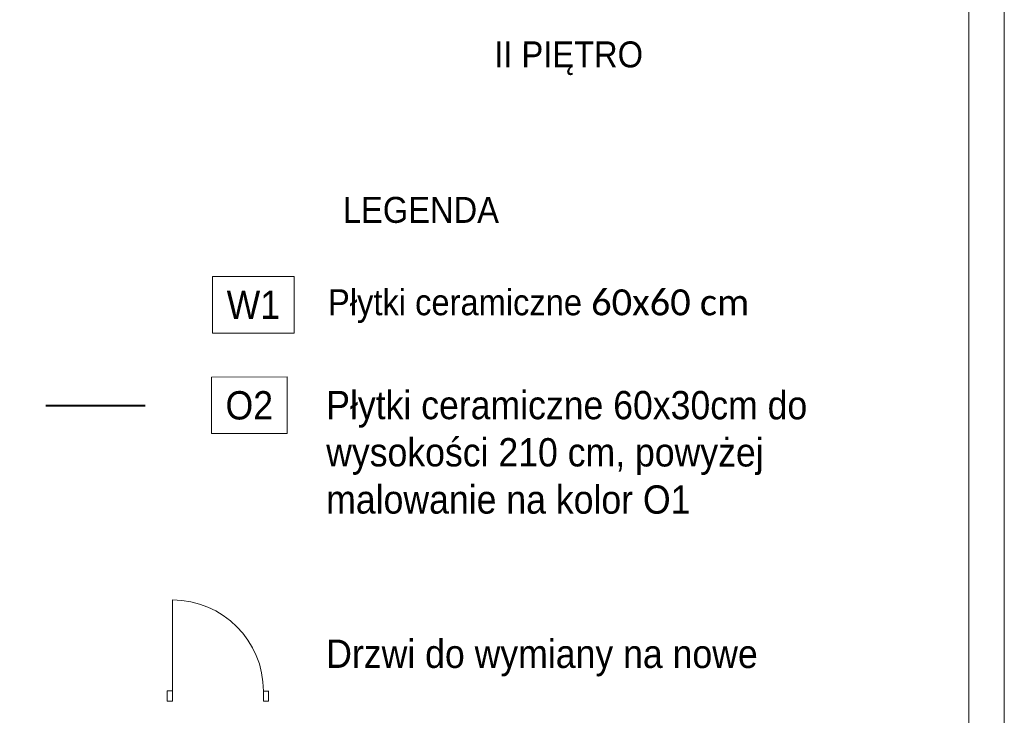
# Model space of a CAD drawing. Header units: millimetres. Extents: x 6904000 to 7075021, y 297772 to 407623.
# Tile 84 of 91: x 7040643 to 7045508, y 371122 to 374562. Entities that reach past the tile are written whole.
import ezdxf

# ---------------------------------------------------------------- set-up
doc = ezdxf.new("R2010")
doc.units = ezdxf.units.MM
doc.layers.add('MCS - 2 piętro - koncepcja (2026.04.17)_do wysłania$0$Obrys powierzchni', color=8, linetype='Continuous', lineweight=9, plot=False)
for name, color, linetype, lineweight in [('MCS - 2 piętro - koncepcja (2026.04.17)_do wysłania$0$Opis', 8, 'Continuous', 9), ('MCS - 2 piętro - koncepcja (2026.04.17)_do wysłania$0$S3_drzwi_nowe', 8, 'Continuous', 18), ('MCS - 2 piętro - koncepcja (2026.04.17)_do wysłania$0$S3_okładzina O2', 8, 'Continuous', 5), ('MCS - 2 piętro - koncepcja (2026.04.17)_do wysłania$0$S3_wykładzian W1', 8, 'Continuous', 5)]:
    doc.layers.add(name, color=color, linetype=linetype, lineweight=lineweight)
doc.styles.add('MCS - 2 piętro - koncepcja (2026.04.17)_do wysłania$0$ARIELCE', font='arial.ttf', dxfattribs={"width": 0.9})
doc.linetypes.add('MCS - 2 piętro - koncepcja (2026.04.17)_do wysłania$0$TRACKS', pattern='A,3.81,[130,ltypeshp.shx,S=6.35,R=0,X=0,Y=0],3.81', length=7.62)

msp = doc.modelspace()

# ---------------------------------------------------------------- linework, layer by layer
at = {"layer": 'MCS - 2 piętro - koncepcja (2026.04.17)_do wysłania$0$Obrys powierzchni', "ltscale": 1.6}
for points in [[(7024508.3, 377623.2), (7045508.3, 377623.2), (7045508.3, 362773.2), (7024508.3, 362773.2)], [(7024683.3, 377448.2), (7045333.3, 377448.2), (7045333.3, 362948.2), (7024683.3, 362948.2)]]:
    msp.add_lwpolyline(points, close=True, dxfattribs=at)
at = {"layer": 'MCS - 2 piętro - koncepcja (2026.04.17)_do wysłania$0$S3_drzwi_nowe'}
msp.add_line((7041397.4, 371242.6), (7041397.7, 371692.6), dxfattribs=at)
at = {"layer": 'MCS - 2 piętro - koncepcja (2026.04.17)_do wysłania$0$S3_drzwi_nowe', "ltscale": 1.6}
for p, q in [((7041372.4, 371242.6), (7041372, 371192.6)), ((7041872.7, 371242.6), (7041872.4, 371192.6))]:
    msp.add_line(p, q, dxfattribs=at)
at = {"layer": 'MCS - 2 piętro - koncepcja (2026.04.17)_do wysłania$0$S3_drzwi_nowe'}
for points in [[(7041397.3, 371192.6), (7041372.3, 371192.6), (7041372.4, 371242.6), (7041397.4, 371242.6)], [(7041872.3, 371192.6), (7041847.3, 371192.6), (7041847.4, 371242.3), (7041872.4, 371242.3)]]:
    msp.add_lwpolyline(points, close=True, dxfattribs=at)
msp.add_arc((7041397.4, 371242.6), 450, 359.9572, 89.9572, dxfattribs=at)
at = {"layer": 'MCS - 2 piętro - koncepcja (2026.04.17)_do wysłania$0$S3_okładzina O2', "linetype": 'MCS - 2 piętro - koncepcja (2026.04.17)_do wysłania$0$TRACKS', "ltscale": 0.5, "const_width": 10}
msp.add_lwpolyline([(7040771.4, 372653.9), (7041264.7, 372653.9)], dxfattribs=at)

# ---------------------------------------------------------------- texts
at = {"layer": 'MCS - 2 piętro - koncepcja (2026.04.17)_do wysłania$0$Opis', "char_height": 140, "attachment_point": 1, "rotation": 359.981, "style": 'MCS - 2 piętro - koncepcja (2026.04.17)_do wysłania$0$ARIELCE'}
for s, insert, width in [('\\pxsm1,ql;{\\fArial|b0|i0|c238|p34;\\H0.916668x;II PIĘTRO}', (7042988.1, 374454.6), 7240.63), ('\\pxsm1,ql;{\\fArial|b0|i0|c238|p34;\\H0.916668x;LEGENDA}', (7042240.2, 373685.7), 7240.63), ('\\pxsm1,ql;{\\fArial|b0|i0|c238|p34;\\H0.916668x;Płytki ceramiczne \\fCalibri|b0|i0|c238|p34;\\W1;60x60 cm}', (7042166.6, 373228.9), 7240.63), ('{\\fArial|b0|i0|c238|p34;Płytki ceramiczne 60x30cm do wysokości 210 cm, powyżej malowanie na kolor O1}', (7042157.7, 372726.6), 2813.991), ('{\\fArial|b0|i0|c238|p34;Drzwi do wymiany na nowe}', (7042157.7, 371496.8), 2813.991)]:
    msp.add_mtext(s, dxfattribs=dict(at, insert=insert, width=width))
at = {"layer": 'MCS - 2 piętro - koncepcja (2026.04.17)_do wysłania$0$S3_okładzina O2', "insert": (7041660.1, 372725.1), "char_height": 140, "width": 0.000000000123, "attachment_point": 1, "rotation": 0.019, "style": 'MCS - 2 piętro - koncepcja (2026.04.17)_do wysłania$0$ARIELCE', "bg_fill": 16}
msp.add_mtext('\\pxqc;{\\fArial|b0|i0|c238|p34;O2}', dxfattribs=at)
at = {"layer": 'MCS - 2 piętro - koncepcja (2026.04.17)_do wysłania$0$S3_wykładzian W1', "ltscale": 1.6, "insert": (7041665.7, 373222.4), "char_height": 140, "width": 0.000000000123, "attachment_point": 1, "rotation": 0.019, "style": 'MCS - 2 piętro - koncepcja (2026.04.17)_do wysłania$0$ARIELCE', "bg_fill": 16}
msp.add_mtext('\\pxqc;{\\fArial|b0|i0|c238|p34;W1}', dxfattribs=at)

doc.saveas('drawing.dxf')
